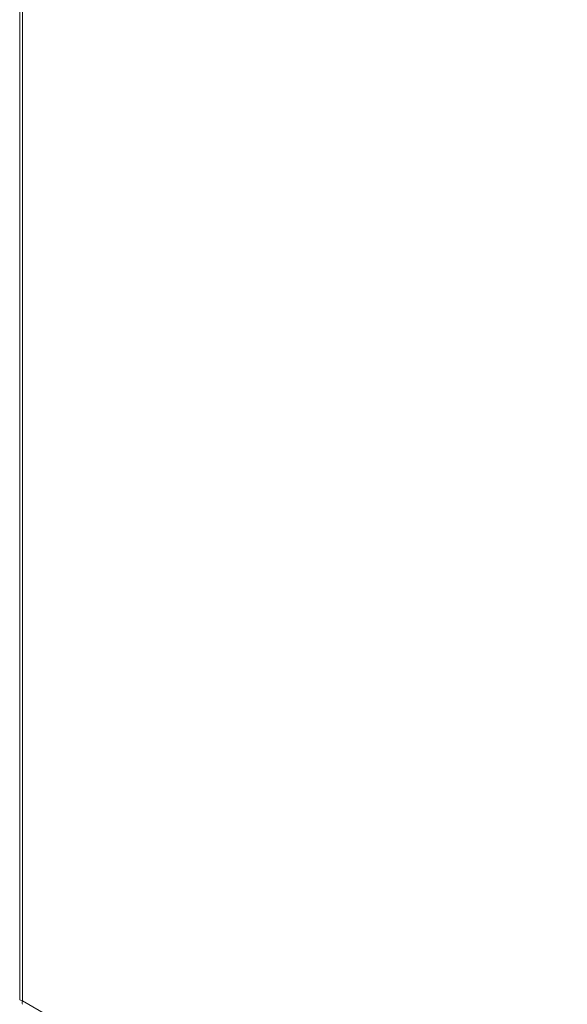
# Model space of a CAD drawing. Header units: inches. Extents: x 16 to 394, y 3 to 249.
# Tile 98 of 116: x 357 to 367, y 117 to 135. Entities that reach past the tile are written whole.
import ezdxf

# ---------------------------------------------------------------- set-up
doc = ezdxf.new("R2010")
doc.units = ezdxf.units.IN
doc.header["$LTSCALE"] = 24
doc.header["$MEASUREMENT"] = 0
doc.layers.add('Visible (ANSI)', color=7, linetype='Continuous', lineweight=5)
doc.layers.add('Visible Narrow (ANSI)', color=7, linetype='Continuous', lineweight=5)

msp = doc.modelspace()

# ---------------------------------------------------------------- linework, layer by layer
at = {"layer": 'Visible (ANSI)'}
msp.add_line((357.4149, 155.9337), (357.4149, 117.3361), dxfattribs=at)
msp.add_open_spline([(357.4682, 117.3046), (357.4345, 117.3098), (357.4152, 117.3229), (357.415, 117.3361)], degree=3, dxfattribs=at)
msp.add_open_spline([(357.4688, 117.2428), (357.4673, 117.2436), (357.466, 117.2448), (357.4648, 117.2462), (357.4571, 117.2556), (357.4575, 117.277), (357.4682, 117.3046)], degree=3, knots=[0.78539816, 0.78539816, 0.78539816, 0.78539816, 0.88870738, 0.88870738, 0.88870738, 1.57079633, 1.57079633, 1.57079633, 1.57079633], dxfattribs=at)
at = {"layer": 'Visible Narrow (ANSI)'}
for p, q in [((357.4682, 155.8166), (357.4682, 117.3046)), ((357.4682, 117.3046), (376.0045, 106.6027))]:
    msp.add_line(p, q, dxfattribs=at)

doc.saveas('drawing.dxf')
